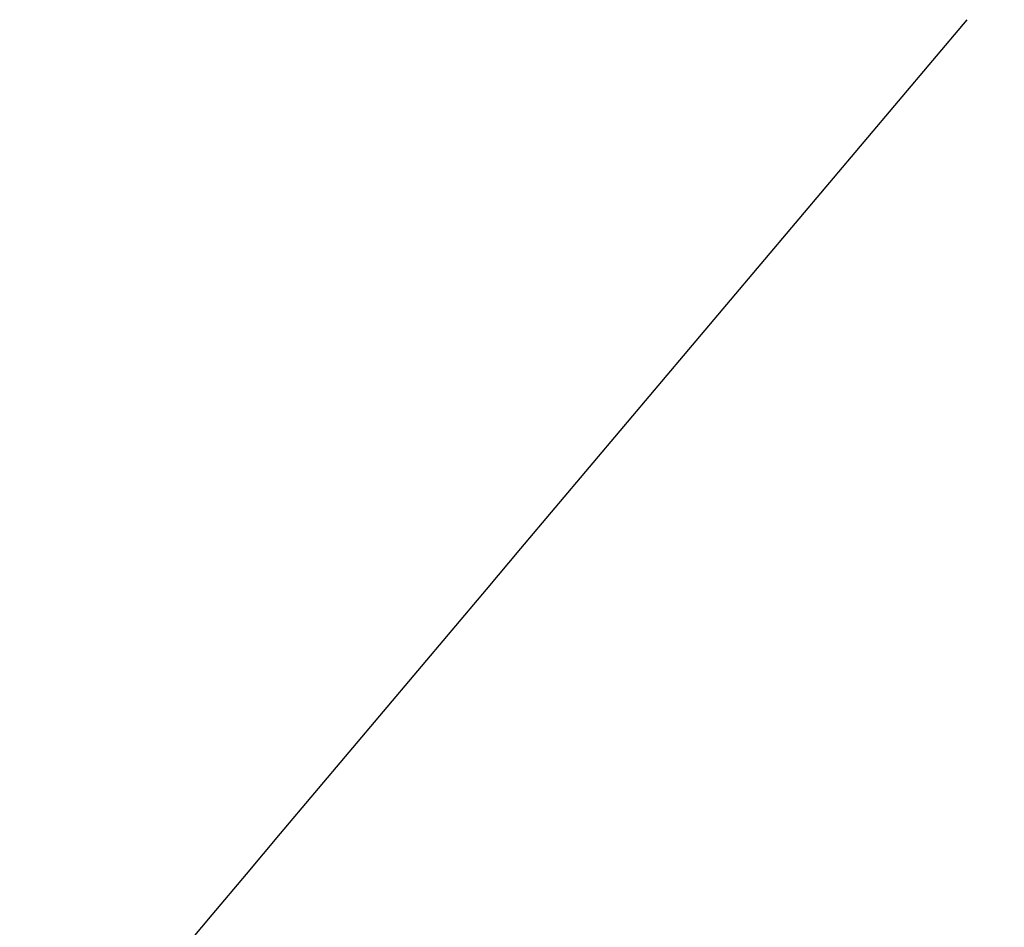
# Model space of a CAD drawing. Header units: millimetres. Extents: x 8 to 428, y 12 to 633.
# Tile 156 of 256: x 366.31283 to 366.31878, y 211.87962 to 211.8851. Entities that reach past the tile are written whole.
import ezdxf

# ---------------------------------------------------------------- set-up
doc = ezdxf.new("R2010")
doc.units = ezdxf.units.MM

msp = doc.modelspace()

# ---------------------------------------------------------------- linework, layer by layer
at = {"color": 7, "linetype": 'Continuous', "lineweight": 30}
msp.add_open_spline([(366.3185524, 211.8850969), (366.3097065, 211.8746117), (366.2926578, 211.8544036), (366.2706618, 211.8255904), (366.2531925, 211.801337), (366.2385498, 211.7797798), (366.2218178, 211.7539074), (366.2012392, 211.7198454), (366.1756118, 211.6728135), (366.1521448, 211.6236694), (366.131107, 211.5735344), (366.1129068, 211.5245686), (366.0959629, 211.4716082), (366.0820734, 211.4205892), (366.0711715, 211.3739283), (366.0617174, 211.3265458), (366.0536915, 211.2777131), (366.0473626, 211.2289706), (366.0427949, 211.1833443), (366.0395157, 211.1383679), (366.0373686, 211.0918978), (366.0363521, 211.0391916), (366.0369876, 210.9825866), (366.0395438, 210.9228327), (366.0438147, 210.8634981), (366.0492906, 210.8094644), (366.0555044, 210.7601283), (366.0620088, 210.7155755), (366.069998, 210.6677795), (366.0797356, 210.6164303), (366.0910367, 210.5634874), (366.1030437, 210.512902), (366.1144768, 210.4687222), (366.1265549, 210.4250337), (366.1408476, 210.3766986), (366.1594929, 210.3184057), (366.1826151, 210.2520769), (366.2085391, 210.1839227), (366.2367113, 210.1153628), (366.2664168, 210.0477867), (366.2986995, 209.97916), (366.330662, 209.9153992), (366.3588404, 209.8620768), (366.3798766, 209.8238542), (366.3944618, 209.798036), (366.405195, 209.7793272), (366.4169769, 209.7590918), (366.4319412, 209.7338618), (366.4505677, 209.7031742), (366.4730031, 209.667207), (366.4994137, 209.6261724), (366.5296038, 209.5809008), (366.5639647, 209.5313299), (366.5993771, 209.482358), (366.6329389, 209.4378245), (366.6606826, 209.4022544), (366.6823765, 209.375191), (366.7006412, 209.3528665), (366.7195168, 209.3302105), (366.7431089, 209.3025241), (366.7735104, 209.2678709), (366.8109186, 209.2267834), (366.8534289, 209.1821651), (366.8979007, 209.1377633), (366.9416584, 209.0961606), (366.9841314, 209.0576382), (367.028633, 209.0190734), (367.0748066, 208.9810042), (367.1223645, 208.9438497), (367.1673626, 208.9104727), (367.2099924, 208.8803978), (367.2526654, 208.8517227), (367.297543, 208.8230902), (367.346857, 208.7934392), (367.3980401, 208.7646794), (367.4486996, 208.7382273), (367.4963311, 208.7151215), (367.5405202, 208.6952153), (367.5824532, 208.6776716), (367.6217057, 208.6624535), (367.6581668, 208.6493906), (367.691347, 208.6383759), (367.7254628, 208.6278834), (367.7627607, 208.6174313), (367.8036604, 208.6072787), (367.8470388, 208.5979721), (367.8892309, 208.5904429), (367.9300725, 208.5846085), (367.9702987, 208.5801828), (368.0123068, 208.5770799), (368.05497, 208.57557), (368.0923646, 208.575648), (368.1238579, 208.5766868), (368.1510983, 208.5782686), (368.1807763, 208.5807346), (368.2160991, 208.5847218), (368.250634, 208.5899391), (368.2799107, 208.5953611), (368.3000971, 208.5995656), (368.3181843, 208.6036659), (368.3375343, 208.6084061), (368.3604478, 208.6145437), (368.3903446, 208.623374), (368.4232606, 208.6343366), (368.456253, 208.6467475), (368.4834424, 208.6579754), (368.5083769, 208.6690851), (368.5344959, 208.6815553), (368.5632729, 208.696397), (368.6013963, 208.7176744), (368.6302878, 208.7364046), (368.6458575, 208.7464984)], degree=3, knots=[0, 0, 0, 0, 0.008585, 0.016546, 0.023834, 0.029834, 0.034498, 0.04378, 0.055811, 0.069872, 0.079317, 0.09099, 0.104127, 0.115359, 0.125229, 0.135043, 0.146577, 0.156917, 0.166333, 0.175687, 0.185382, 0.195545, 0.208568, 0.220361, 0.232242, 0.244765, 0.253128, 0.261999, 0.27154, 0.281749, 0.292621, 0.302987, 0.311677, 0.3187, 0.328751, 0.340315, 0.353487, 0.368394, 0.380848, 0.394301, 0.408721, 0.422009, 0.432847, 0.441238, 0.445503, 0.448809, 0.452848, 0.458112, 0.4646, 0.472165, 0.480911, 0.490838, 0.501427, 0.513372, 0.523416, 0.531559, 0.537805, 0.542238, 0.547215, 0.553804, 0.562008, 0.572334, 0.584205, 0.595929, 0.607173, 0.617935, 0.628211, 0.640583, 0.652175, 0.663052, 0.673215, 0.682803, 0.693439, 0.704856, 0.717302, 0.729037, 0.739803, 0.74988, 0.758967, 0.768094, 0.776265, 0.783398, 0.790206, 0.7988, 0.808015, 0.817108, 0.827167, 0.835523, 0.843671, 0.853153, 0.862701, 0.871394, 0.877539, 0.883301, 0.889261, 0.897012, 0.906554, 0.912246, 0.916712, 0.920223, 0.924491, 0.929816, 0.935846, 0.945083, 0.95282, 0.95927, 0.964571, 0.970289, 0.978341, 0.988328, 1, 1, 1, 1], dxfattribs=at)

doc.saveas('drawing.dxf')
